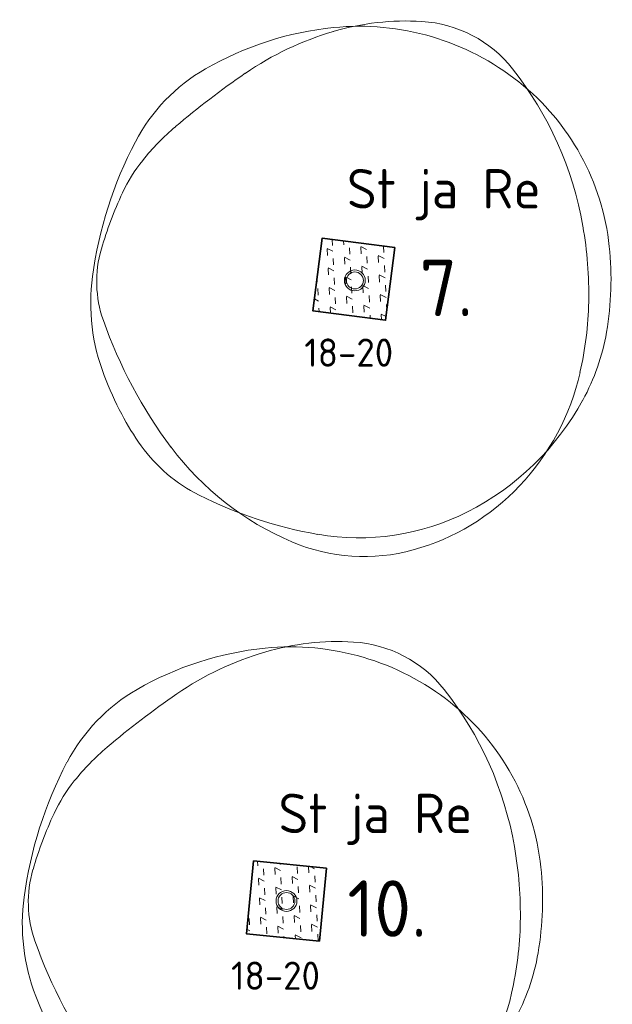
# Model space of a CAD drawing. Header units: metres. Extents: x 167415 to 168367, y 462435 to 462930.
# Tile 8 of 146: x 167584 to 167594, y 462661 to 462678. Entities that reach past the tile are written whole.
import ezdxf
from ezdxf.enums import TextEntityAlignment as Align

# ---------------------------------------------------------------- set-up
doc = ezdxf.new("R2010")
doc.units = ezdxf.units.M
doc.header["$LTSCALE"] = 0.2
for name, color, linetype, lineweight in [('N-PV-GR-BOOM-afmeting', 90, 'Continuous', 25), ('N-PV-GR-BOOM-GRANULAAT-S', 90, 'Continuous', 20), ('N-WE-GR-BEPLANTING_CULTUUR-A-200', 46, 'Continuous', 18), ('N-WE-GR-BEPLANTING_CULTUUR-G', 46, 'Continuous', 35), ('N-WE-GR-BEPLANTING_CULTUUR-T35', 46, 'Continuous', 35)]:
    doc.layers.add(name, color=color, linetype=linetype, lineweight=lineweight)
doc.styles.add('NLCS-ISO-M200-T25', font='NLCS-ISO.ttf', dxfattribs={"height": 0.5})
doc.styles.add('NLCS-ISO-M200-T35', font='NLCS-ISO.ttf', dxfattribs={"height": 0.7})
pattern_1 = [(93, (0, 0), (-0.30865369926, 0.15726664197), [0.1154704, -0.23094]), (93, (-0.10893, 0.16773), (-0.30865369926, 0.15726664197), [0.1154704, -0.23094]), (333, (-0.10893, 0.16773), (0.29052375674, 0.18866862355), [0.1154704, -0.23094])]

# ---------------------------------------------------------------- blocks, each defined once
blk = doc.blocks.new('*U51')
at = {"linetype": 'Continuous'}
blk.add_circle((0, 0), 0.185, dxfattribs=at)
blk.add_circle((0, 0), 0.15)
for centre, radius, start, end in [((0.914, -0.002), 4.601, 86.5891, 106.3683), ((1.056, 2.379), 2.215, 38.2099, 86.5855), ((0.195, -1.184), 5.695, 95.7743, 119.9478), ((1.168, -0.865), 5.5, 106.3689, 124.4478), ((0.08, -0.04), 4.545, 51.5393, 95.7734), ((-1.04, 0.961), 3.22, 119.9475, 152.2845), ((6.673, -8.892), 15.234, 124.4458, 130.3031), ((0.229, 0.148), 4.305, 6.0223, 51.5393), ((-0.352, -0.61), 4.373, 130.3005, 141.2454), ((2.46, -0.878), 7.174, 152.2851, 172.4004), ((-1.55, 0.352), 2.837, 141.2444, 154.9906), ((2.155, -1.376), 6.924, 154.9924, 163.7785), ((-2.824, -0.244), 6.971, 358.8883, 9.9834), ((-2.504, -0.021), 2.073, 163.7797, 199.3828), ((-0.988, 0.019), 5.529, 350.2301, 6.0232), ((-1.103, -0.403), 3.58, 172.3996, 201.0285), ((-1.979, -0.26), 6.126, 347.0493, 358.8877), ((3.469, 2.081), 8.405, 199.3819, 216.8466), ((0.639, -0.261), 3.878, 331.3474, 350.2303), ((1.476, 0.588), 6.342, 201.0235, 207.8216), ((-0.256, -0.657), 4.359, 316.7622, 347.0499), ((-0.18, 0.187), 4.811, 296.8801, 331.348), ((0.167, -0.103), 4.862, 207.8204, 215.5805), ((-1.507, -1.301), 2.803, 215.5851, 243.3801), ((0.918, 0.169), 5.216, 216.8467, 247.0462), ((-0.041, -0.858), 4.064, 285.3686, 316.7631), ((0.648, 3), 7.614, 243.3844, 260.1468), ((0.073, -0.311), 4.253, 260.1457, 296.8807), ((0.165, -1.609), 3.286, 247.0472, 285.3699)]:
    blk.add_arc(centre, radius, start, end, dxfattribs=at)
blk.add_arc((-2.118, -0.12), 6.255, 9.9831, 38.21)
at = {"style": 'NLCS-ISO-M200-T35'}
blk.add_attdef('#._SOORT_TYPE', text='', height=0.7, dxfattribs=at).set_placement((-0.141, 0.993), align=Align.BOTTOM_LEFT)
blk = doc.blocks.new('*U52')
at = {"linetype": 'Continuous'}
blk.add_circle((0, 0), 0.185, dxfattribs=at)
blk.add_circle((0, 0), 0.15)
for centre, radius, start, end in [((0.914, -0.002), 4.601, 86.5891, 106.3683), ((1.056, 2.379), 2.215, 38.2099, 86.5855), ((0.195, -1.184), 5.695, 95.7743, 119.9478), ((1.168, -0.865), 5.5, 106.3689, 124.4478), ((0.08, -0.04), 4.545, 51.5393, 95.7734), ((-1.04, 0.961), 3.22, 119.9475, 152.2845), ((6.673, -8.892), 15.234, 124.4458, 130.3031), ((0.229, 0.148), 4.305, 6.0223, 51.5393), ((-0.352, -0.61), 4.373, 130.3005, 141.2454), ((2.46, -0.878), 7.174, 152.2851, 172.4004), ((-1.55, 0.352), 2.837, 141.2444, 154.9906), ((2.155, -1.376), 6.924, 154.9924, 163.7785), ((-2.824, -0.244), 6.971, 358.8883, 9.9834), ((-2.504, -0.021), 2.073, 163.7797, 199.3828), ((-0.988, 0.019), 5.529, 350.2301, 6.0232), ((-1.103, -0.403), 3.58, 172.3996, 201.0285), ((-1.979, -0.26), 6.126, 347.0493, 358.8877), ((3.469, 2.081), 8.405, 199.3819, 216.8466), ((0.639, -0.261), 3.878, 331.3474, 350.2303), ((1.476, 0.588), 6.342, 201.0235, 207.8216), ((-0.256, -0.657), 4.359, 316.7622, 347.0499), ((-0.18, 0.187), 4.811, 296.8801, 331.348), ((0.167, -0.103), 4.862, 207.8204, 215.5805), ((-1.507, -1.301), 2.803, 215.5851, 243.3801), ((0.918, 0.169), 5.216, 216.8467, 247.0462), ((-0.041, -0.858), 4.064, 285.3686, 316.7631), ((0.648, 3), 7.614, 243.3844, 260.1468), ((0.073, -0.311), 4.253, 260.1457, 296.8807), ((0.165, -1.609), 3.286, 247.0472, 285.3699)]:
    blk.add_arc(centre, radius, start, end, dxfattribs=at)
blk.add_arc((-2.118, -0.12), 6.255, 9.9831, 38.21)
at = {"style": 'NLCS-ISO-M200-T35'}
blk.add_attdef('#._SOORT_TYPE', text='', height=0.7, dxfattribs=at).set_placement((-0.141, 1.065), align=Align.BOTTOM_LEFT)

msp = doc.modelspace()

# ---------------------------------------------------------------- hatches: boundary and pattern name
at = {"layer": 'N-WE-GR-BEPLANTING_CULTUUR-A-200', "ltscale": 0.1, "transparency": 33554687}
h = msp.add_hatch(dxfattribs=at)
h.set_pattern_fill('AGR-BEPLANTING_SOORT_02', color=256, scale=0.08, angle=33, pattern_type=2)
h.set_pattern_definition(pattern_1)
h.paths.add_polyline_path([(167590.591, 462674.081), (167589.302, 462674.249), (167589.134, 462672.96), (167590.423, 462672.792)])
h = msp.add_hatch(dxfattribs=at)
h.set_pattern_fill('AGR-BEPLANTING_SOORT_02', color=256, scale=0.08, angle=33, pattern_type=2)
h.set_pattern_definition(pattern_1)
h.paths.add_polyline_path([(167589.379, 462663.079), (167588.085, 462663.208), (167587.956, 462661.915), (167589.25, 462661.786)])

# ---------------------------------------------------------------- linework, layer by layer
at = {"layer": 'N-WE-GR-BEPLANTING_CULTUUR-G', "transparency": 33554687}
for points in [[(167590.591, 462674.081), (167589.302, 462674.249), (167589.134, 462672.96), (167590.423, 462672.792), (167590.591, 462674.081)], [(167589.379, 462663.079), (167588.085, 462663.208), (167587.956, 462661.915), (167589.25, 462661.786), (167589.379, 462663.079)]]:
    msp.add_lwpolyline(points, close=True, dxfattribs=at)

# ---------------------------------------------------------------- block references
at = {"layer": 'N-PV-GR-BOOM-GRANULAAT-S', "transparency": 33554687}
for name, p in [('*U52', (167589.88, 462673.498)), ('*U51', (167588.667, 462662.497))]:
    msp.add_blockref(name, p, dxfattribs=at).add_auto_attribs({'#._SOORT_TYPE': 'St ja Re'})

# ---------------------------------------------------------------- texts
at = {"layer": 'N-PV-GR-BOOM-afmeting', "ltscale": 0.8, "transparency": 33554687, "char_height": 0.5, "attachment_point": 1, "style": 'NLCS-ISO-M200-T25'}
for insert in [(167588.983, 462672.468), (167587.685, 462661.423)]:
    msp.add_mtext_dynamic_manual_height_columns('18-20', width=5.62561, gutter_width=3, heights=[0], dxfattribs=dict(at, insert=insert))
at = {"layer": 'N-WE-GR-BEPLANTING_CULTUUR-T35', "ltscale": 0.1, "transparency": 33554687, "char_height": 1, "attachment_point": 1, "style": 'NLCS-ISO-M200-T25'}
for s, insert in [('7.', (167591.027, 462673.865)), ('10.', (167589.746, 462662.863))]:
    msp.add_mtext_dynamic_manual_height_columns(s, width=1.32769, gutter_width=3.5, heights=[0], dxfattribs=dict(at, insert=insert))

doc.saveas('drawing.dxf')
